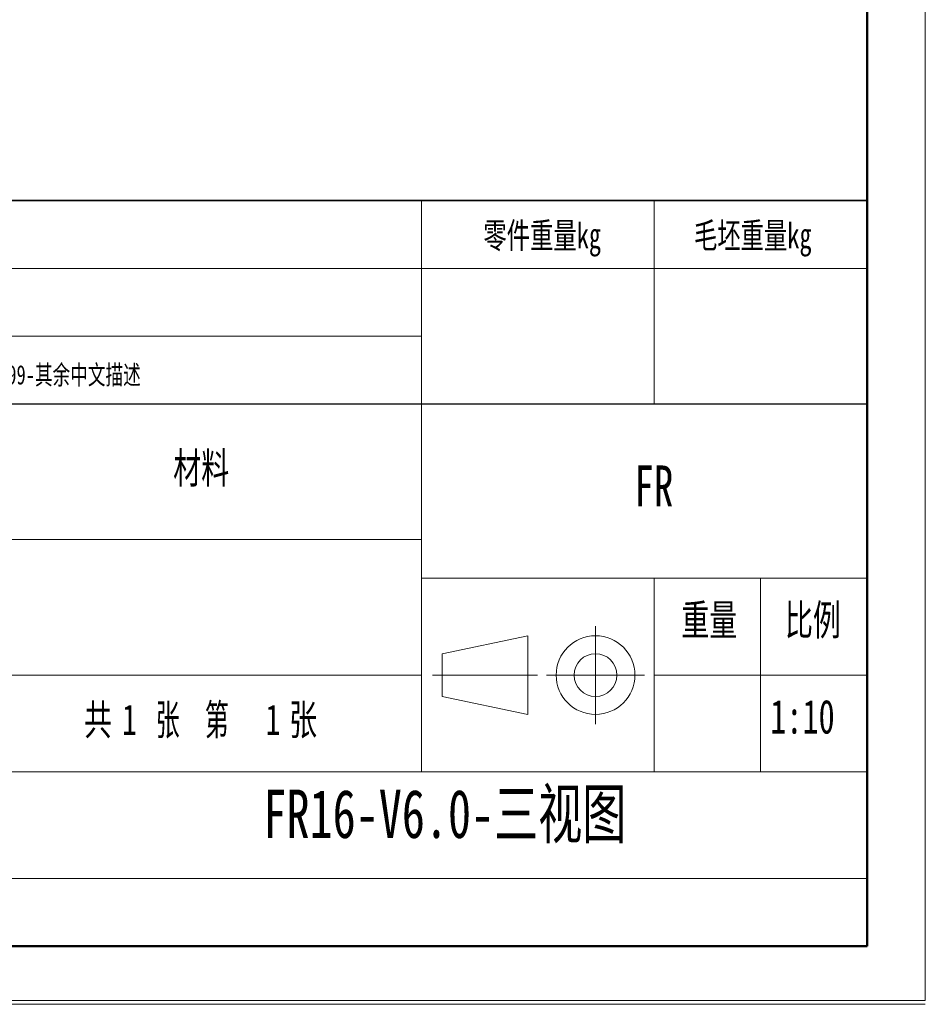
# Model space of a CAD drawing. Header units: millimetres. Extents: x -4 to 420, y 0 to 297.
# Tile 8 of 14: x 327 to 420, y 0 to 102. Entities that reach past the tile are written whole.
import ezdxf

# ---------------------------------------------------------------- set-up
doc = ezdxf.new("R2010")
doc.units = ezdxf.units.MM
doc.linetypes.add('CENTERX2', pattern=[20.32, 12.7, -2.54, 2.54, -2.54])
doc.layers.get('0').update_dxf_attribs({"lineweight": 18})
doc.layers.add('细线层', color=7, linetype='Continuous', lineweight=25)
doc.styles.add('SLDTEXTSTYLE0', font='txt', dxfattribs={"width": 0.7})
doc.styles.add('SLDTEXTSTYLE2', font='txt', dxfattribs={"width": 0.7})
doc.styles.add('SLDTEXTSTYLE3', font='txt', dxfattribs={"width": 0.6})

# ---------------------------------------------------------------- blocks, each defined once
blk = doc.blocks.new('SW_NOTE_0')
at = {"color": 0, "linetype": 'Continuous', "lineweight": 0, "attachment_point": 2}
for s, insert, char_height, width, style in [('共', (2.18, 4.09), 3.17, 5.8604, 'SLDTEXTSTYLE0'), ('1', (5.42, 4.09), 3.17, 1.8128, 'SLDTEXTSTYLE2'), ('张  第', (11.91, 4.09), 3.175, 15.6444, 'SLDTEXTSTYLE3'), ('1', (20.24, 4.09), 3.17, 1.8128, 'SLDTEXTSTYLE2'), ('张', (23.35, 4.09), 3.17, 5.6866, 'SLDTEXTSTYLE0')]:
    blk.add_mtext(s, dxfattribs=dict(at, insert=insert, char_height=char_height, width=width, style=style))
blk = doc.blocks.new('SW_NOTE_1')
at = {"color": 0, "linetype": 'Continuous', "lineweight": 0, "char_height": 2, "attachment_point": 1, "style": 'SLDTEXTSTYLE0'}
for s, insert, width in [('1-车；2-铣；3-磨；4-钻；5-镗；6-线切割；7-热处理；8-表面处理；9-铸造；10-焊接；11-放电', (0, 2.58), 171.5039), ('101-激光切；102-数控冲；103-数控折弯；104-擀弧；105-铆接；201-注塑；202-激光打印；203-挤出打印； 999-其余中文描述', (0, 0.25), 225.6425)]:
    blk.add_mtext(s, dxfattribs=dict(at, insert=insert, width=width))

msp = doc.modelspace()

# ---------------------------------------------------------------- linework, layer by layer
at = {"color": 7, "linetype": 'Continuous', "lineweight": 18}
for p, q in [((419.992988, 297.39658), (419.992988, 0.39658)), ((367.995928, 75.989446), (367.995928, 82.989446)), ((391.995928, 75.989446), (391.995928, 82.989446)), ((233.995928, 75.989446), (413.995928, 75.989446)), ((367.995928, 61.989446), (367.995928, 75.989446)), ((391.995928, 61.989446), (391.995928, 75.989446)), ((367.995928, 68.989446), (233.995928, 68.989446)), ((367.995928, 61.989446), (367.995928, 23.989446)), ((323.995928, 47.989446), (367.995928, 47.989446)), ((413.995928, 43.989446), (367.995928, 43.989446)), ((391.995928, 43.989446), (391.995928, 23.989446)), ((402.995928, 43.989446), (402.995928, 23.989446)), ((370.119991, 36.198226), (378.950735, 38.053971)), ((378.950735, 38.053971), (378.950735, 29.924921)), ((370.119991, 36.198226), (370.119991, 31.780666)), ((367.995928, 33.989446), (233.995928, 33.989446)), ((391.995928, 33.989446), (413.995928, 33.989446)), ((370.119991, 31.780666), (378.950735, 29.924921)), ((367.995928, 23.989446), (323.995928, 23.989446)), ((413.995928, 23.989446), (367.995928, 23.989446)), ((-0.000512, 0.39658), (419.992988, 0.39658)), ((209.995928, -0.010554), (419.995928, -0.010554))]:
    msp.add_line(p, q, dxfattribs=at)
at = {"color": 7, "linetype": 'Continuous', "lineweight": 50}
for p, q in [((413.995928, 5.989446), (413.995928, 290.989446)), ((23.995928, 5.989446), (413.995928, 5.989446)), ((233.995928, 5.989446), (413.995928, 5.989446))]:
    msp.add_line(p, q, dxfattribs=at)
at = {"color": 7, "linetype": 'Continuous', "lineweight": 35}
for p, q in [((233.995928, 82.989446), (413.995928, 82.989446)), ((413.995928, 61.989446), (413.995928, 5.989446)), ((413.995928, 5.989446), (233.995928, 5.989446))]:
    msp.add_line(p, q, dxfattribs=at)
at = {"color": 7, "linetype": 'Continuous', "lineweight": 25}
msp.add_line((233.995928, 61.989446), (413.995928, 61.989446), dxfattribs=at)
at = {"color": 7, "linetype": 'CENTERX2', "lineweight": 18}
for p, q in [((385.953357, 28.924921), (385.953357, 39.053971)), ((369.119991, 33.989446), (379.950735, 33.989446)), ((380.888832, 33.989446), (391.017882, 33.989446))]:
    msp.add_line(p, q, dxfattribs=at)
at = {"color": 7, "linetype": 'Continuous', "lineweight": 18}
for radius in [4.064525, 2.20878]:
    msp.add_circle((385.953357, 33.989446), radius, dxfattribs=at)
at = {"layer": '细线层', "color": 7, "lineweight": 18}
msp.add_line((323.995928, 12.989446), (413.995928, 12.989446), dxfattribs=at)

# ---------------------------------------------------------------- block references
at = {"color": 7, "linetype": 'Continuous', "lineweight": 0}
for name, p in [('SW_NOTE_1', (234.613338, 65.745062)), ('SW_NOTE_0', (332.418146, 26.879779))]:
    msp.add_blockref(name, p, dxfattribs=at)

# ---------------------------------------------------------------- texts
at = {"color": 7, "linetype": 'Continuous', "lineweight": 0, "attachment_point": 2}
for s, insert, char_height, width, style in [('零件重量kg', (380.45515, 80.706712), 2.6458333, 26.09471601, 'SLDTEXTSTYLE0'), ('毛坯重量kg', (402.191296, 80.706712), 2.6458333, 26.09471601, 'SLDTEXTSTYLE0'), ('材料', (345.250438, 56.959456), 3.175, 12.2423743, 'SLDTEXTSTYLE0'), ('FR', (391.968778, 55.630788), 4.2333333, 8.11191806, 'SLDTEXTSTYLE2'), ('重量', (397.695953, 41.270776), 3.175, 12.1927095, 'SLDTEXTSTYLE0'), ('比例', (408.396668, 41.270776), 3.175, 11.24907821, 'SLDTEXTSTYLE0'), ('1:10', (407.312293, 31.448513), 3.5, 9.00614525, 'SLDTEXTSTYLE2'), ('FR16-V6.0-三视图', (370.404618, 22.164376), 5, 92.81737992, 'SLDTEXTSTYLE0')]:
    msp.add_mtext(s, dxfattribs=dict(at, insert=insert, char_height=char_height, width=width, style=style))

doc.saveas('drawing.dxf')
